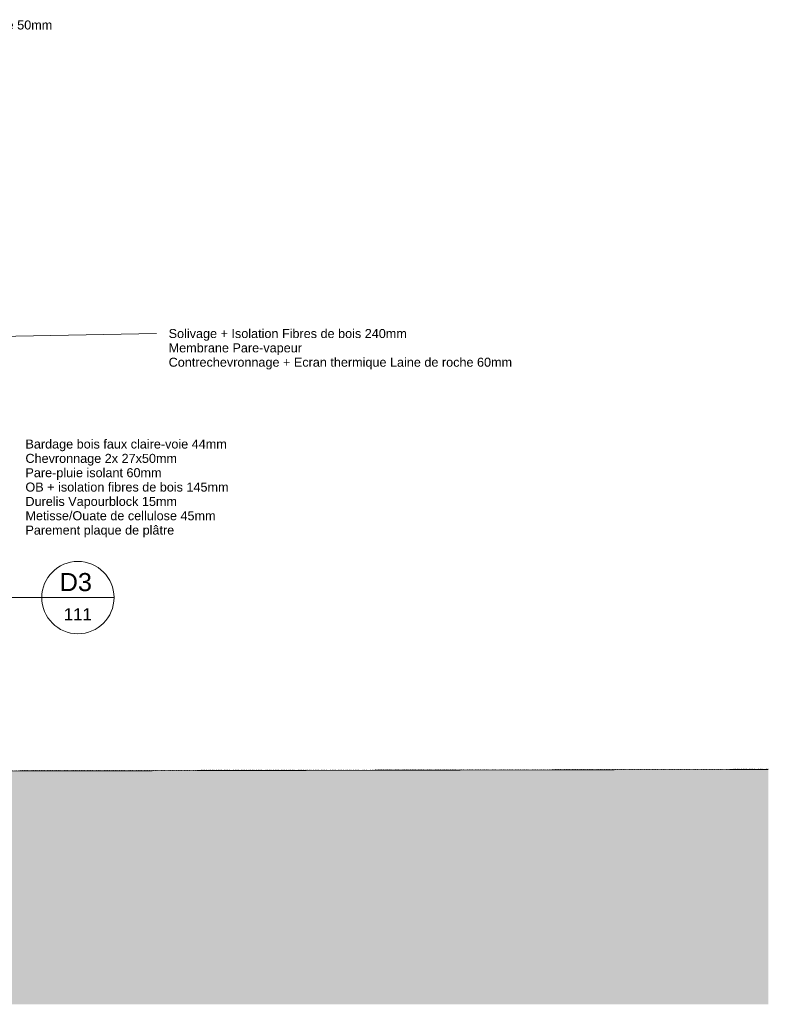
# Model space of a CAD drawing. Header units: millimetres. Extents: x -21851 to 219842, y -3161 to 6433.
# Tile 64 of 81: x 160406 to 166620, y -1945 to 6228. Entities that reach past the tile are written whole.
import ezdxf

# ---------------------------------------------------------------- set-up
doc = ezdxf.new("R2010")
doc.units = ezdxf.units.MM
doc.linetypes.add('A-pointilles', pattern=[0.53, 0, -0.53])
for name, color, linetype, lineweight in [('A-ANNO-SYMB', 150, 'Continuous', 9), ('C-TOPO-FNSH', 192, 'A-pointilles', 13), ('C-TOPO-PATT', 8, 'Continuous', 100), ('G-ANNO-TEXT', 231, 'Continuous', 9)]:
    doc.layers.add(name, color=color, linetype=linetype, lineweight=lineweight)
doc.styles.add('Arial', font='arial.ttf', dxfattribs={"height": 75})
doc.styles.add('Arial_1', font='arial.ttf', dxfattribs={"height": 150})
doc.styles.add('Arial_2', font='arial.ttf', dxfattribs={"height": 100})

# ---------------------------------------------------------------- blocks, each defined once
blk = doc.blocks.new('Vue de détail - Repère métrique-240729-COUPE KK_50')
at = {"layer": 'A-ANNO-SYMB'}
blk.add_line((4038.2, 5855.2), (4638.2, 5855.2), dxfattribs=at)
for start, end in [(0, 180), (180, 360)]:
    blk.add_arc((4338.2, 5855.2), 300, start, end, dxfattribs=at)

msp = doc.modelspace()

# ---------------------------------------------------------------- hatches: boundary and pattern name
at = {"layer": 'C-TOPO-PATT', "lineweight": 13}
h = msp.add_hatch(dxfattribs=at)
h.set_pattern_fill('FP_97', color=256, style=0, pattern_type=2)
h.set_pattern_definition([(45, (134070.62, 6040.61), (213.84253, 356.40374), [1612.9, -806.45]), (135, (134070.62, 6040.61), (213.84253, -356.40374), [1612.9, -806.45])])
h.paths.add_polyline_path([(107722.2, -1944.7), (166620.3, -1944.7), (166620.3, 5.6), (158733.8, -12.6), (158733.8, -75), (158503.8, -75), (158503.8, -605), (142235.6, -605), (142235.6, -20), (134870.5, -20.5), (131825.9, -25.3), (131825.9, -605), (114081.2, -605), (114081.2, -50), (112888.3, -50), (112464.6, -50.8), (109307.9, -75.4), (108201.8, -100.8), (107722.2, -106.8), (107722.2, -890.4)])

# ---------------------------------------------------------------- linework, layer by layer
at = {"layer": 'A-ANNO-SYMB'}
msp.add_line((159098.8, 1431.1), (160589.6, 1431.1), dxfattribs=at)
at = {"layer": 'C-TOPO-FNSH', "color": 40}
msp.add_line((166620.3, 6.2), (158733.8, -8.6), dxfattribs=at)
at = {"layer": 'C-TOPO-FNSH', "color": 7, "linetype": 'Continuous'}
msp.add_line((166620.3, 5.6), (158733.8, -12.6), dxfattribs=at)
at = {"layer": 'G-ANNO-TEXT', "color": 50}
msp.add_line((157585.9, 3544.7), (161541.3, 3623), dxfattribs=at)

# ---------------------------------------------------------------- block references
at = {"layer": 'A-ANNO-SYMB'}
msp.add_blockref('Vue de détail - Repère métrique-240729-COUPE KK_50', (156551.4, -4424.1), dxfattribs=at)

# ---------------------------------------------------------------- texts
at = {"layer": 'A-ANNO-SYMB', "attachment_point": 1}
for s, insert, char_height, width, style in [('D3', (160738.6, 1634.9), 150, 328.692, 'Arial_1'), ('111', (160772.6, 1343), 100, 288.607, 'Arial_2')]:
    msp.add_mtext(s, dxfattribs=dict(at, insert=insert, char_height=char_height, width=width, style=style))
at = {"layer": 'G-ANNO-TEXT', "color": 7, "char_height": 75, "attachment_point": 1, "style": 'Arial'}
for s, insert, width in [('Contre-chevronnage sur chevronnage 50mm', (158592.1, 6221.4), 2525.316), ('Solivage + Isolation Fibres de bois 240mm', (161642.9, 3660.5), 2385.02), ('Membrane Pare-vapeur', (161642.9, 3541.4), 1330.801), ('Contrechevronnage + Ecran thermique Laine de roche 60mm', (161642.9, 3422.4), 3455.273), ('Bardage bois faux claire-voie 44mm', (160454.3, 2743.3), 2008.227), ('Chevronnage 2x 27x50mm', (160454.3, 2624.2), 1515.189), ('Pare-pluie isolant 60mm', (160454.3, 2505.2), 1370.886), ('OB + isolation fibres de bois 145mm', (160454.3, 2386.1), 2048.312), ('Durelis Vapourblock 15mm', (160454.3, 2267), 1527.215), ('Metisse/Ouate de cellulose 45mm', (160454.3, 2148), 1912.025), ('Parement plaque de plâtre', (160454.3, 2028.9), 1479.113)]:
    msp.add_mtext(s, dxfattribs=dict(at, insert=insert, width=width))

doc.saveas('drawing.dxf')
